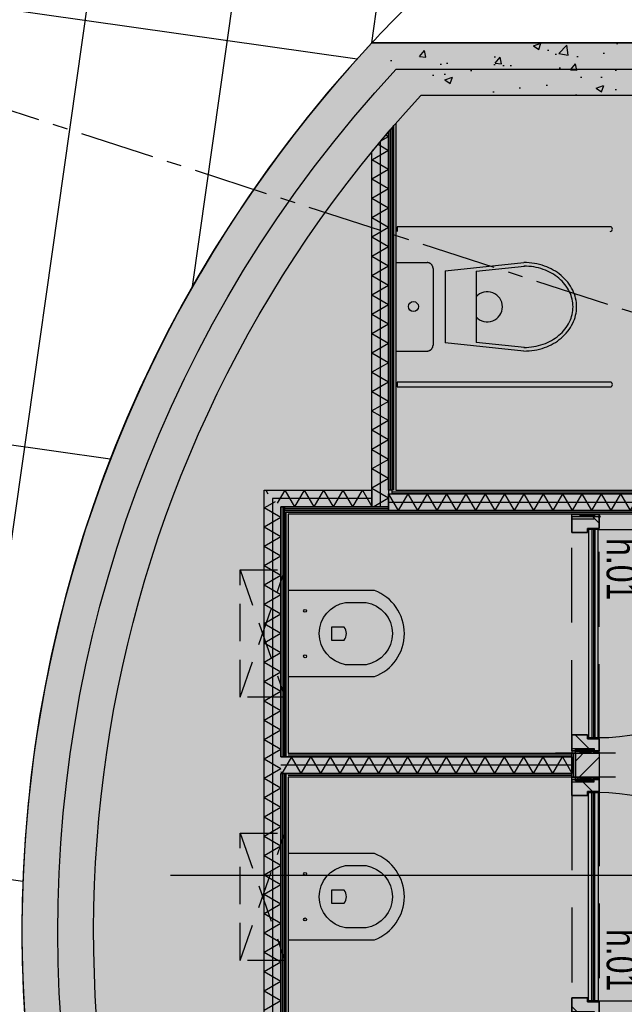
# Model space of a CAD drawing. Header units: millimetres. Extents: x -4106 to 114694, y -37499 to 54647.
# Tile 61 of 109: x 36163 to 38690, y 26592 to 30709. Entities that reach past the tile are written whole.
import ezdxf

# ---------------------------------------------------------------- set-up
doc = ezdxf.new("R2010")
doc.units = ezdxf.units.MM
doc.header["$LTSCALE"] = 50
for name, pattern in [('B0301', [25, 12.5, -6.25, 0, -6.25]), ('XREF_05-werkset$0$B0403', [37.5, 25, -12.5]), ('XREF_05-werkset$0$B0701', [9.375, 6.25, -3.125]), ('XREF_05-werkset$0$B0702', [4.6875, 3.125, -1.5625]), ('XREF_05-werkset$0$DASHED', [0.75, 0.5, -0.25]), ('XREF_STRAMIEN$0$B0201', [50, 31.25, -6.25, 6.25, -6.25])]:
    doc.linetypes.add(name, pattern=pattern)
for name, color, linetype in [('FOK_ BRANDSLANGHASPELS', 2, 'Continuous'), ('FOK_07_STRAMIEN', 13, 'B0301'), ('FOK_22_BINNENWANDEN', 2, 'Continuous'), ('FOK_28_CONSTRUCTIES', 4, 'Continuous'), ('XREF_05-werkset$0$AA21K---_ISOLATIE', 242, 'Continuous'), ('XREF_05-werkset$0$AA22E---_TPGBETON', 242, 'Continuous'), ('XREF_05-werkset$0$AA31XI4-_MULTIPLEX', 242, 'Continuous'), ('XREF_05-werkset$0$AA32XI1-_NAALDHOUT', 242, 'Continuous'), ('XREF_05-werkset$0$AB31XI--_HOUT', 7, 'Continuous'), ('XREF_05-werkset$0$AI32XI1-_NAALDHOUT', 242, 'Continuous'), ('XREF_05-werkset$0$AI74----_INRSANITAIR', 242, 'Continuous'), ('XREF_05-werkset$0$AL$8A---_ABT-HULP', 241, 'Continuous'), ('XREF_05-werkset$0$AL21K---_ISOLATIE', 1, 'Continuous'), ('XREF_05-werkset$0$AL22E---_TPGBETON', 4, 'Continuous'), ('XREF_05-werkset$0$AL22RF7-_GIPSKARTON', 1, 'Continuous'), ('XREF_05-werkset$0$AL281L4-_STREEPG-BOV', 242, 'XREF_05-werkset$0$B0403'), ('XREF_05-werkset$0$AL31XI4-_MULTIPLEX', 2, 'Continuous'), ('XREF_05-werkset$0$AL32XI1-_NAALDHOUT', 2, 'Continuous'), ('XREF_05-werkset$0$AL74----_INRSANITAIR', 1, 'Continuous'), ('XREF_05-werkset$0$AV32XI1-_NAALDHOUT', 1, 'XREF_05-werkset$0$B0701'), ('XREF_05-werkset$0$AZ21K---_ISOLATIE', 1, 'Continuous'), ('XREF_05-werkset$0$AZ22E---_TPGBETON', 4, 'Continuous'), ('XREF_05-werkset$0$AZ22RF7-_GIPSKARTON', 7, 'Continuous'), ('XREF_05-werkset$0$AZ31XI4-_MULTIPLEX', 2, 'Continuous'), ('XREF_05_PLAFOND$0$AI45----_PLAFONDAFW', 2, 'Continuous'), ('XREF_05_Sprinkler installatie$0$WL531---', 3, 'Continuous'), ('XREF_STRAMIEN$0$AL$7A---_STRAMIEN', 1, 'XREF_STRAMIEN$0$B0201')]:
    doc.layers.add(name, color=color, linetype=linetype)
doc.styles.add('XREF_05-werkset$0$02_50', font='ABTPR.SHX', dxfattribs={"width": 0.8, "height": 125})
pattern_1 = [(45, (0, 0), (-82.138, 82.138), [])]

# ---------------------------------------------------------------- blocks, each defined once
blk = doc.blocks.new('*U364')
at = {"layer": 'XREF_05-werkset$0$AA22E---_TPGBETON'}
blk.add_hatch(color=254, dxfattribs=at).paths.add_polyline_path([(-313041.5, 92939.6), (-315736.6, 92939.6), (-315941.7, 93159.6), (-313041.5, 93159.6)])
h = blk.add_hatch(dxfattribs=at)
h.set_pattern_fill('AR-CONC', color=1, scale=44, style=0)
h.set_pattern_definition([(50, (0, 0), (315.59448, -27.61094), [33, -363]), (355, (0, 0), (-61.0506, 330.96454), [26.4, -290.4]), (100.4514, (26.3, -2.3), (254.54413, 303.3534), [28.04568, -308.50253]), (46.1842, (0, 88), (469.58606, -72.82837), [49.5, -544.5]), (96.6356, (39.13, 81.93), (411.2516, 428.61186), [42.0685, -462.7537]), (351.1842, (0, 88), (411.25126, 428.6122), [39.6, -435.6]), (21, (44, 66), (262.6391, -177.15231), [33, -363]), (326, (44, 66), (107.05875, 319.06602), [26.4, -290.4]), (71.4514, (65.9, 51.24), (369.69796, 141.91342), [28.04568, -308.50253]), (37.5, (0, 0), (5.350336, 146.473296), [0, -286.88, 0, -294.8, 0, -291.5]), (7.5, (0, 0), (115.7506, 173.54115), [0, -168.08, 0, -280.28, 0, -111.1]), (327.5, (-98.12, 0), (234.88187, -9.924144), [0, -110, 0, -343.2, 0, -455.4]), (317.5, (-142.12, 0), (256.60191, 44.04619), [0, -143, 0, -227.92, 0, -323.4])])
h.paths.add_polyline_path([(-313041.5, 92939.6), (-315736.6, 92939.6), (-315941.7, 93159.6), (-313041.5, 93159.6)])
at = {"layer": 'XREF_05-werkset$0$AL22E---_TPGBETON'}
for points in [[(-315941.7, 93159.6), (-313041.5, 93159.6), (-313041.5, 92939.6)], [(-313041.5, 92939.6), (-315736.6, 92939.6)]]:
    blk.add_lwpolyline(points, dxfattribs=at)
at = {"layer": 'XREF_05-werkset$0$AZ22E---_TPGBETON'}
blk.add_lwpolyline([(-315839.1, 93049.6), (-313041.5, 93049.6)], dxfattribs=at)
blk = doc.blocks.new('*U375')
at = {"layer": 'XREF_05-werkset$0$AA22E---_TPGBETON'}
blk.add_hatch(color=254, dxfattribs=at).paths.add_polyline_path([(-89234.9, 40198, 2.298352), (-81259.6, 40198), (-81914.8, 40198), (-81914.8, 39978), (-81464.8, 39978), (-81008.3, 39407.6, -0.070028), (-80358.7, 38078), (-80291.2, 37858, -0.143691), (-80320.6, 34958), (-80393, 34738), (-80697.1, 34070.9), (-81099.2, 33430.7), (-81590.8, 32856.3), (-82161.1, 32360.1), (-82797.9, 31952.7), (-83487.5, 31643), (-84215, 31437.5), (-84964.8, 31340.7), (-85184.8, 31333.3, -0.658334), (-89029.8, 39978)])
h = blk.add_hatch(dxfattribs=at)
h.set_pattern_fill('AR-CONC', color=1, scale=44, style=0)
h.set_pattern_definition([(50, (0, 0), (315.5945, -27.61094), [33, -363]), (355, (0, 0), (-61.0506, 330.9645), [26.4, -290.4]), (100.4514, (26.3, -2.3), (254.5441, 303.3534), [28.0457, -308.5025]), (46.1842, (0, 88), (469.586, -72.8284), [49.5, -544.5]), (96.6356, (39.13, 81.93), (411.2516, 428.6119), [42.0685, -462.7537]), (351.1842, (0, 88), (411.2513, 428.6122), [39.6, -435.6]), (21, (44, 66), (262.6391, -177.1523), [33, -363]), (326, (44, 66), (107.0587, 319.066), [26.4, -290.4]), (71.4514, (65.9, 51.24), (369.698, 141.9134), [28.0457, -308.5025]), (37.5, (0, 0), (5.35034, 146.4733), [0, -286.88, 0, -294.8, 0, -291.5]), (7.5, (0, 0), (115.7506, 173.54115), [0, -168.08, 0, -280.28, 0, -111.1]), (327.5, (-98.12, 0), (234.88187, -9.92414), [0, -110, 0, -343.2, 0, -455.4]), (317.5, (-142.12, 0), (256.6019, 44.0462), [0, -143, 0, -227.92, 0, -323.4])])
h.paths.add_polyline_path([(-89234.9, 40198, 2.298352), (-81259.6, 40198), (-81914.8, 40198), (-81914.8, 39978), (-81464.8, 39978), (-81008.3, 39407.6, -0.070028), (-80358.7, 38078), (-80291.2, 37858, -0.143691), (-80320.6, 34958), (-80393, 34738), (-80697.1, 34070.9), (-81099.2, 33430.7), (-81590.8, 32856.3), (-82161.1, 32360.1), (-82797.9, 31952.7), (-83487.5, 31643), (-84215, 31437.5), (-84964.8, 31340.7), (-85184.8, 31333.3, -0.658334), (-89029.8, 39978)])
at = {"layer": 'XREF_05-werkset$0$AL22E---_TPGBETON'}
for points in [[(-89234.9, 40198, 2.298352), (-81259.6, 40198), (-81914.8, 40198), (-81914.8, 39978), (-81464.8, 39978), (-81008.3, 39407.6, -0.070028), (-80358.7, 38078)], [(-85184.8, 31333.3, -0.658334), (-89029.8, 39978)]]:
    blk.add_lwpolyline(points, format="xyb", dxfattribs=at)
at = {"layer": 'XREF_05-werkset$0$AZ22E---_TPGBETON'}
blk.add_lwpolyline([(-81362.2, 40088, -2.292092), (-89132.4, 40088)], format="xyb", dxfattribs=at)
blk = doc.blocks.new('XREF_05-werkset$0$ARC1640')
at = {"color": 0, "linetype": 'ByBlock'}
for p, q in [((-40, 6.668), (40, 6.668)), ((-40, -6.668), (40, -6.668))]:
    blk.add_line(p, q, dxfattribs=at)
blk = doc.blocks.new('*U343')
at = {"layer": 'XREF_05-werkset$0$AA31XI4-_MULTIPLEX'}
for p, q in [((457869.8, -54844.6), (457908.8, -54844.6)), ((457869.8, -54858), (457908.8, -54858)), ((458708.8, -54844.6), (458739.8, -54844.6)), ((458708.8, -54858), (458739.8, -54858))]:
    blk.add_line(p, q, dxfattribs=at)
at = {"layer": 'XREF_05-werkset$0$AL31XI4-_MULTIPLEX'}
blk.add_lwpolyline([(458739.8, -54871.3), (457869.8, -54871.3), (457869.8, -54831.3), (458739.8, -54831.3), (458739.8, -54871.3)], dxfattribs=at)
at = {"layer": 'XREF_05-werkset$0$AZ31XI4-_MULTIPLEX'}
blk.add_lwpolyline([(457869.8, -54851.3), (458739.8, -54851.3)], dxfattribs=at)
at = {"layer": 'XREF_05-werkset$0$AA31XI4-_MULTIPLEX'}
for p in [(457948.8, -54851.3), (458028.8, -54851.3), (458108.8, -54851.3), (458188.8, -54851.3), (458268.8, -54851.3), (458348.8, -54851.3), (458428.8, -54851.3), (458508.8, -54851.3), (458588.8, -54851.3), (458668.8, -54851.3)]:
    blk.add_blockref('XREF_05-werkset$0$ARC1640', p, dxfattribs=at)
blk = doc.blocks.new('XREF_05-werkset$0$V-H-39X005_B09145W02')
at = {"layer": 'XREF_05-werkset$0$AA32XI1-_NAALDHOUT'}
h = blk.add_hatch(dxfattribs=at)
h.set_pattern_fill('NAALD', color=256, scale=1056, style=0)
h.set_pattern_definition(pattern_1)
h.paths.add_polyline_path([(-5, -64), (-5, 50), (62, 50), (62, -15), (45, -15), (45, -64)])
h = blk.add_hatch(dxfattribs=at)
h.set_pattern_fill('NAALD', color=256, scale=1056, style=0)
h.set_pattern_definition(pattern_1)
h.paths.add_polyline_path([(975, -64), (975, 50), (908, 50), (908, -15), (925, -15), (925, -64)])
at = {"layer": 'XREF_05-werkset$0$AI32XI1-_NAALDHOUT'}
blk.add_lwpolyline([(50, -60), (50, -930)], dxfattribs=at)
blk.add_arc((50, -60), 870, 270, 0, dxfattribs=at)
at = {"layer": 'XREF_05-werkset$0$AL$8A---_ABT-HULP'}
for points in [[(-15, -132), (-15, 118)], [(985, -132), (985, 118)], [(-5, -64), (-15, 50)], [(-5, 50), (-15, -64)], [(975, 50), (985, -64)], [(985, 50), (975, -64)]]:
    blk.add_lwpolyline(points, dxfattribs=at)
for points in [[(-5, 50), (-15, 50), (-15, -64), (-5, -64)], [(-5, -64), (45, -64), (45, -15), (62, -15), (62, 50), (-5, 50)], [(-5, 50), (5, 50), (5, -44), (-5, -44)], [(975, -64), (925, -64), (925, -15), (908, -15), (908, 50), (975, 50)], [(975, 50), (965, 50), (965, -44), (975, -44)], [(975, 50), (985, 50), (985, -64), (975, -64)]]:
    blk.add_lwpolyline(points, close=True, dxfattribs=at)
blk.add_circle((-5, -64), 4, dxfattribs=at)
at = {"layer": 'XREF_05-werkset$0$AL32XI1-_NAALDHOUT'}
for points in [[(-5, -64), (-5, -44), (-5, -44), (-5, 50), (62, 50), (62, -15), (45, -15), (45, -64)], [(975, -64), (975, -44), (975, -44), (975, 50), (908, 50), (908, -15), (925, -15), (925, -64)]]:
    blk.add_lwpolyline(points, close=True, dxfattribs=at)
at = {"layer": 'XREF_05-werkset$0$AV32XI1-_NAALDHOUT'}
for points in [[(908, 50), (62, 50)], [(925, -64), (45, -64)]]:
    blk.add_lwpolyline(points, dxfattribs=at)
blk.add_blockref('*U343', (-457819.7891, 54811.2909))
at = {"layer": 'XREF_05-werkset$0$AB31XI--_HOUT', "color": 7, "style": 'XREF_05-werkset$0$02_50', "width": 0.8}
blk.add_attdef('MERK', (102.8361, -259.5503), '', height=125, dxfattribs=at)
blk = doc.blocks.new('XREF_05-werkset$0$V-H-39X005Y_B09145W02')
at = {"layer": 'XREF_05-werkset$0$AA32XI1-_NAALDHOUT'}
h = blk.add_hatch(dxfattribs=at)
h.set_pattern_fill('NAALD', color=256, scale=1056, style=0)
h.set_pattern_definition(pattern_1)
h.paths.add_polyline_path([(-975, -64), (-975, 50), (-908, 50), (-908, -15), (-925, -15), (-925, -64)])
h = blk.add_hatch(dxfattribs=at)
h.set_pattern_fill('NAALD', color=256, scale=1056, style=0)
h.set_pattern_definition(pattern_1)
h.paths.add_polyline_path([(5, -64), (5, 50), (-62, 50), (-62, -15), (-45, -15), (-45, -64)])
at = {"layer": 'XREF_05-werkset$0$AI32XI1-_NAALDHOUT'}
blk.add_lwpolyline([(-50, -60), (-50, -930)], dxfattribs=at)
blk.add_arc((-50, -60), 870, 180, 270, dxfattribs=at)
at = {"layer": 'XREF_05-werkset$0$AL$8A---_ABT-HULP'}
for points in [[(-985, -132), (-985, 118)], [(15, -132), (15, 118)], [(-975, 50), (-985, -64)], [(-985, 50), (-975, -64)], [(5, -64), (15, 50)], [(5, 50), (15, -64)]]:
    blk.add_lwpolyline(points, dxfattribs=at)
for points in [[(-975, 50), (-985, 50), (-985, -64), (-975, -64)], [(-975, -64), (-925, -64), (-925, -15), (-908, -15), (-908, 50), (-975, 50)], [(-975, 50), (-965, 50), (-965, -44), (-975, -44)], [(5, -64), (-45, -64), (-45, -15), (-62, -15), (-62, 50), (5, 50)], [(5, 50), (-5, 50), (-5, -44), (5, -44)], [(5, 50), (15, 50), (15, -64), (5, -64)]]:
    blk.add_lwpolyline(points, close=True, dxfattribs=at)
blk.add_circle((5, -64), 4, dxfattribs=at)
at = {"layer": 'XREF_05-werkset$0$AL32XI1-_NAALDHOUT'}
for points in [[(-975, -64), (-975, -44), (-975, -44), (-975, 50), (-908, 50), (-908, -15), (-925, -15), (-925, -64)], [(5, -64), (5, -44), (5, -44), (5, 50), (-62, 50), (-62, -15), (-45, -15), (-45, -64)]]:
    blk.add_lwpolyline(points, close=True, dxfattribs=at)
at = {"layer": 'XREF_05-werkset$0$AV32XI1-_NAALDHOUT'}
for points in [[(-908, 50), (-62, 50)], [(-925, -64), (-45, -64)]]:
    blk.add_lwpolyline(points, dxfattribs=at)
at = {"xscale": -1}
blk.add_blockref('*U343', (457819.7891, 54811.2909), dxfattribs=at)
at = {"layer": 'XREF_05-werkset$0$AB31XI--_HOUT', "color": 7, "style": 'XREF_05-werkset$0$02_50', "width": 0.8}
blk.add_attdef('MERK', (102.8361, -259.5503), '', height=125, dxfattribs=at)
blk = doc.blocks.new('XREF_05-werkset$0$V-H-74-003_B09145W02')
at = {"layer": 'XREF_05-werkset$0$AL74----_INRSANITAIR'}
for p, q in [((895, 335), (5, 335)), ((205, 150), (535, 185)), ((335, 148.7), (536.6, 170.1)), ((155, 160), (155, -160)), ((205, 150), (205, -150)), ((335, 148.7), (335, -148.7)), ((535, -185), (205, -150)), ((536.6, -170.1), (335, -148.7)), ((895, -315), (5, -315)), ((5, -335), (895, -335))]:
    blk.add_line(p, q, dxfattribs=at)
at = {"layer": 'XREF_05-werkset$0$AL74----_INRSANITAIR', "linetype": 'XREF_05-werkset$0$DASHED', "ltscale": 8}
for p, q in [((0, 185), (130, 185)), ((0, -185), (130, -185))]:
    blk.add_line(p, q, dxfattribs=at)
at = {"layer": 'XREF_05-werkset$0$AL74----_INRSANITAIR'}
for points in [[(5, 335), (5, 315)], [(0, 185), (0, -185)], [(5, -315), (5, -335)]]:
    blk.add_lwpolyline(points, dxfattribs=at)
for points in [[(535, -185, 0.08399), (620.8, -170.5, 0.091257), (690.6, -130.8, 0.103849), (738.9, -69.1, 0.114925), (755, 0, 0.114925), (738.9, 69.1, 0.103849), (690.6, 130.8, 0.091257), (620.8, 170.5, 0.08399), (535, 185, 0.08399)], [(535, -170, 0.08399), (615.9, -156.3, 0.091257), (680.9, -119.3, 0.103849), (725.4, -62.5, 0.114925), (740, 0, 0.114925), (725.4, 62.5, 0.103849), (680.9, 119.3, 0.091257), (615.9, 156.3, 0.08399), (535, 170, 0.08399)]]:
    blk.add_lwpolyline(points, format="xyb", dxfattribs=at)
blk.add_circle((73, 1), 21, dxfattribs=at)
for centre, radius, start, end in [((895, 325), 10, 270, 90), ((381.7, 0), 63, 222.1732, 137.8268), ((895, -325), 10, 270, 90)]:
    blk.add_arc(centre, radius, start, end, dxfattribs=at)
at = {"layer": 'XREF_05-werkset$0$AL74----_INRSANITAIR', "linetype": 'XREF_05-werkset$0$DASHED', "ltscale": 8}
for centre, start, end in [((130, 160), 0, 90), ((130, -160), 270, 0)]:
    blk.add_arc(centre, 25, start, end, dxfattribs=at)
blk = doc.blocks.new('*U436')
at = {"layer": 'XREF_05-werkset$0$AL22RF7-_GIPSKARTON'}
blk.add_lwpolyline([(-214164.8, 19713.1), (-214599.8, 19713.1), (-214599.8, 19728.1), (-214164.8, 19728.1), (-214164.8, 19713.1)], dxfattribs=at)
at = {"layer": 'XREF_05-werkset$0$AZ22RF7-_GIPSKARTON'}
blk.add_lwpolyline([(-214599.8, 19720.6), (-214164.8, 19720.6)], dxfattribs=at)
blk = doc.blocks.new('XREF_05-werkset$0$ARC870')
at = {"color": 0}
for q in [(-40.4, -35), (40.4, -35)]:
    blk.add_line((0, 35), q, dxfattribs=at)
blk = doc.blocks.new('*U448')
at = {"layer": 'XREF_05-werkset$0$AA21K---_ISOLATIE'}
for p, q in [((-214208.9, 21243.8), (-214164.6, 21218.2)), ((-214197.1, 21257.8), (-214164.5, 21276.6)), ((-214175.7, 21283.1), (-214164.5, 21276.6)), ((-214164.6, 21218.2), (-214231.6, 21179.5)), ((-214234.8, 19805.5), (-214164.8, 19765.1)), ((-214228.8, 19728.1), (-214164.8, 19765.1))]:
    blk.add_line(p, q, dxfattribs=at)
at = {"layer": 'XREF_05-werkset$0$AL21K---_ISOLATIE'}
blk.add_lwpolyline([(-214234.8, 19728.1), (-214234.5, 21213, -0.005273), (-214164.5, 21296), (-214164.8, 19728.1), (-214234.8, 19728.1)], format="xyb", dxfattribs=at)
at = {"layer": 'XREF_05-werkset$0$AZ21K---_ISOLATIE'}
blk.add_lwpolyline([(-214199.5, 21254.9), (-214199.8, 19728.1)], dxfattribs=at)
at = {"layer": 'XREF_05-werkset$0$AA21K---_ISOLATIE', "rotation": 269.9917846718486}
for p, xscale, yscale, zscale in [((-214199.6, 21139.1), 0.9998425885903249, 0.9998425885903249, 0.9998425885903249), ((-214199.6, 21058.2), 0.999851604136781, 0.999851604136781, 0.999851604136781), ((-214199.6, 20977.4), 0.9998606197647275, 0.9998606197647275, 0.9998606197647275), ((-214199.6, 20896.6), 0.9998696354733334, 0.9998696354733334, 0.9998696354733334), ((-214199.6, 20815.8), 0.9998786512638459, 0.9998786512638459, 0.9998786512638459), ((-214199.6, 20735), 0.999887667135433, 0.999887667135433, 0.999887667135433), ((-214199.6, 20654.1), 0.9998966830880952, 0.9998966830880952, 0.9998966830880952), ((-214199.6, 20573.3), 0.9999056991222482, 0.9999056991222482, 0.9999056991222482), ((-214199.7, 20492.5), 0.9999147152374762, 0.9999147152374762, 0.9999147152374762), ((-214199.7, 20411.7), 0.9999237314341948, 0.9999237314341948, 0.9999237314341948), ((-214199.7, 20330.9), 0.9999327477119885, 0.9999327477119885, 0.9999327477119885), ((-214199.7, 20250), 0.9999417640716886, 0.9999417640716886, 0.9999417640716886), ((-214199.7, 20169.2), 0.9999507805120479, 0.9999507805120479, 0.9999507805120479), ((-214199.7, 20088.4), 0.9999597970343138, 0.9999597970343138, 0.9999597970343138), ((-214199.7, 20007.6), 0.9999688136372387, 0.9999688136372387, 0.9999688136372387), ((-214199.7, 19926.7), 0.9999778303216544, 0.9999778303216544, 0.9999778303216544), ((-214199.7, 19845.9), 0.9999868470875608, 0.9999868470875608, 0.9999868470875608)]:
    blk.add_blockref('XREF_05-werkset$0$ARC870', p, dxfattribs=dict(at, xscale=xscale, yscale=yscale, zscale=zscale))
blk = doc.blocks.new('*U447')
at = {"layer": 'XREF_05-werkset$0$AA21K---_ISOLATIE'}
for p, q in [((-214678.3, 19798.1), (-214669.5, 19782.9)), ((-214629.4, 19742.8), (-214597.5, 19798.1)), ((-214274.2, 19798.1), (-214234.8, 19729.8))]:
    blk.add_line(p, q, dxfattribs=at)
at = {"layer": 'XREF_05-werkset$0$AL21K---_ISOLATIE'}
blk.add_lwpolyline([(-214684.8, 19798.1), (-214234.8, 19798.1), (-214234.8, 19728.1), (-214614.8, 19728.1)], dxfattribs=at)
at = {"layer": 'XREF_05-werkset$0$AZ21K---_ISOLATIE'}
blk.add_lwpolyline([(-214234.8, 19763.1), (-214649.8, 19763.1)], dxfattribs=at)
at = {"layer": 'XREF_05-werkset$0$AA21K---_ISOLATIE', "rotation": 180}
for p in [(-214557.1, 19763.1), (-214476.3, 19763.1), (-214395.4, 19763.1), (-214314.6, 19763.1)]:
    blk.add_blockref('XREF_05-werkset$0$ARC870', p, dxfattribs=at)
blk = doc.blocks.new('*U446')
at = {"layer": 'XREF_05-werkset$0$AA21K---_ISOLATIE'}
for p, q in [((-214164.8, 19781.4), (-214125.3, 19713.1)), ((-211943, 19713.1), (-211934.8, 19727.3))]:
    blk.add_line(p, q, dxfattribs=at)
at = {"layer": 'XREF_05-werkset$0$AL21K---_ISOLATIE'}
blk.add_lwpolyline([(-211934.8, 19713.1), (-214164.8, 19713.1), (-214164.8, 19783.1), (-211934.8, 19783.1), (-211934.8, 19713.1)], dxfattribs=at)
at = {"layer": 'XREF_05-werkset$0$AZ21K---_ISOLATIE'}
blk.add_lwpolyline([(-214164.8, 19748.1), (-211934.8, 19748.1)], dxfattribs=at)
at = {"layer": 'XREF_05-werkset$0$AA21K---_ISOLATIE'}
for p in [(-214084.9, 19748.1), (-214004.1, 19748.1), (-213923.3, 19748.1), (-213842.4, 19748.1), (-213761.6, 19748.1), (-213680.8, 19748.1), (-213600, 19748.1), (-213519.1, 19748.1), (-213438.3, 19748.1), (-213357.5, 19748.1), (-213276.6, 19748.1), (-213195.8, 19748.1), (-213115, 19748.1), (-213034.2, 19748.1), (-212953.3, 19748.1), (-212872.5, 19748.1), (-212791.7, 19748.1), (-212710.8, 19748.1), (-212630, 19748.1), (-212549.2, 19748.1), (-212468.4, 19748.1), (-212387.5, 19748.1), (-212306.7, 19748.1), (-212225.9, 19748.1), (-212145, 19748.1), (-212064.2, 19748.1), (-211983.4, 19748.1)]:
    blk.add_blockref('XREF_05-werkset$0$ARC870', p, dxfattribs=at)
blk = doc.blocks.new('*U444')
at = {"layer": 'XREF_05-werkset$0$AA21K---_ISOLATIE'}
blk.add_line((-214684.8, 19723.7), (-214637.6, 19750.9), dxfattribs=at)
at = {"layer": 'XREF_05-werkset$0$AL21K---_ISOLATIE'}
for points in [[(-214684.8, 15398.1), (-214684.8, 19798.1)], [(-214614.8, 19728.1), (-214614.8, 18683.1)], [(-214614.8, 18613.1), (-214614.8, 17583.1)]]:
    blk.add_lwpolyline(points, dxfattribs=at)
at = {"layer": 'XREF_05-werkset$0$AZ21K---_ISOLATIE'}
blk.add_lwpolyline([(-214649.8, 19763.1), (-214649.8, 15398.1)], dxfattribs=at)
at = {"layer": 'XREF_05-werkset$0$AA21K---_ISOLATIE', "rotation": 270}
for p in [(-214649.8, 19683.3), (-214649.8, 19602.4), (-214649.8, 19521.6), (-214649.8, 19440.8), (-214649.8, 19360), (-214649.8, 19279.1), (-214649.8, 19198.3), (-214649.8, 19117.5), (-214649.8, 19036.6), (-214649.8, 18955.8), (-214649.8, 18875), (-214649.8, 18794.2), (-214649.8, 18713.3), (-214649.8, 18632.5), (-214649.8, 18551.7), (-214649.8, 18470.8), (-214649.8, 18390), (-214649.8, 18309.2), (-214649.8, 18228.3), (-214649.8, 18147.5), (-214649.8, 18066.7), (-214649.8, 17985.9), (-214649.8, 17905), (-214649.8, 17824.2), (-214649.8, 17743.4), (-214649.8, 17662.5)]:
    blk.add_blockref('XREF_05-werkset$0$ARC870', p, dxfattribs=at)
blk = doc.blocks.new('*U440')
at = {"layer": 'XREF_05-werkset$0$AL22RF7-_GIPSKARTON'}
blk.add_lwpolyline([(-214599.8, 18613.1), (-214599.8, 17583.1), (-214614.8, 17583.1), (-214614.8, 18613.1), (-214599.8, 18613.1)], dxfattribs=at)
at = {"layer": 'XREF_05-werkset$0$AZ22RF7-_GIPSKARTON'}
blk.add_lwpolyline([(-214607.3, 17583.1), (-214607.3, 18613.1)], dxfattribs=at)
blk = doc.blocks.new('*U439')
at = {"layer": 'XREF_05-werkset$0$AA21K---_ISOLATIE'}
for p, q in [((-214569.8, 18683.1), (-214610.2, 18613.1)), ((-213438.2, 18683.1), (-213398.8, 18614.8)), ((-214614.8, 18621), (-214610.2, 18613.1))]:
    blk.add_line(p, q, dxfattribs=at)
at = {"layer": 'XREF_05-werkset$0$AL21K---_ISOLATIE'}
blk.add_lwpolyline([(-214614.8, 18683.1), (-213398.8, 18683.1), (-213398.8, 18613.1), (-214614.8, 18613.1)], dxfattribs=at)
at = {"layer": 'XREF_05-werkset$0$AZ21K---_ISOLATIE'}
blk.add_lwpolyline([(-213398.8, 18648.1), (-214614.8, 18648.1)], dxfattribs=at)
at = {"layer": 'XREF_05-werkset$0$AA21K---_ISOLATIE', "rotation": 180}
for p in [(-214529.4, 18648.1), (-214448.5, 18648.1), (-214367.7, 18648.1), (-214286.9, 18648.1), (-214206.1, 18648.1), (-214125.2, 18648.1), (-214044.4, 18648.1), (-213963.6, 18648.1), (-213882.7, 18648.1), (-213801.9, 18648.1), (-213721.1, 18648.1), (-213640.3, 18648.1), (-213559.4, 18648.1), (-213478.6, 18648.1)]:
    blk.add_blockref('XREF_05-werkset$0$ARC870', p, dxfattribs=at)
blk = doc.blocks.new('*U438')
at = {"layer": 'XREF_05-werkset$0$AL22RF7-_GIPSKARTON'}
blk.add_lwpolyline([(-214614.8, 18683.1), (-214614.8, 19728.1), (-214599.8, 19728.1), (-214599.8, 18683.1), (-214614.8, 18683.1)], dxfattribs=at)
at = {"layer": 'XREF_05-werkset$0$AZ22RF7-_GIPSKARTON'}
blk.add_lwpolyline([(-214607.3, 19728.1), (-214607.3, 18683.1)], dxfattribs=at)
blk = doc.blocks.new('*U437')
at = {"layer": 'XREF_05-werkset$0$AL22RF7-_GIPSKARTON'}
blk.add_lwpolyline([(-214149.8, 21314), (-214149.8, 19798.1), (-214164.8, 19798.1), (-214164.8, 21295.7, -0.001147), (-214149.8, 21314)], format="xyb", dxfattribs=at)
at = {"layer": 'XREF_05-werkset$0$AZ22RF7-_GIPSKARTON'}
blk.add_lwpolyline([(-214157.3, 19798.1), (-214157.3, 21304.9)], dxfattribs=at)
blk = doc.blocks.new('*U435')
at = {"layer": 'XREF_05-werkset$0$AL22RF7-_GIPSKARTON'}
for points in [[(-297184.1, 64937.6), (-295998.1, 64937.6)], [(-295998.1, 64922.6), (-297184.1, 64922.6)]]:
    blk.add_lwpolyline(points, dxfattribs=at)
at = {"layer": 'XREF_05-werkset$0$AZ22RF7-_GIPSKARTON'}
blk.add_lwpolyline([(-297184.1, 64930.1), (-295998.1, 64930.1)], dxfattribs=at)
blk = doc.blocks.new('*U434')
at = {"layer": 'XREF_05-werkset$0$AL22RF7-_GIPSKARTON'}
for points in [[(-297184.1, 64852.6), (-295998.1, 64852.6)], [(-295998.1, 64837.6), (-297184.1, 64837.6)]]:
    blk.add_lwpolyline(points, dxfattribs=at)
at = {"layer": 'XREF_05-werkset$0$AZ22RF7-_GIPSKARTON'}
blk.add_lwpolyline([(-297184.1, 64845.1), (-295998.1, 64845.1)], dxfattribs=at)
blk = doc.blocks.new('*U433')
at = {"layer": 'XREF_05-werkset$0$AL22RF7-_GIPSKARTON'}
blk.add_lwpolyline([(-295983.1, 64937.6), (-295983.1, 64837.6), (-295998.1, 64837.6), (-295998.1, 64937.6), (-295983.1, 64937.6)], dxfattribs=at)
at = {"layer": 'XREF_05-werkset$0$AZ22RF7-_GIPSKARTON'}
blk.add_lwpolyline([(-295990.6, 64837.6), (-295990.6, 64937.6)], dxfattribs=at)
blk = doc.blocks.new('*U405')
at = {"layer": 'XREF_05-werkset$0$AL22RF7-_GIPSKARTON'}
blk.add_lwpolyline([(-37942.3, 8446.9), (-35277.3, 8446.9), (-35277.3, 8431.9), (-37927.3, 8431.9)], dxfattribs=at)
at = {"layer": 'XREF_05-werkset$0$AZ22RF7-_GIPSKARTON'}
blk.add_lwpolyline([(-37934.8, 8439.4), (-35277.3, 8439.4)], dxfattribs=at)
blk = doc.blocks.new('*U404')
at = {"layer": 'XREF_05-werkset$0$AL22RF7-_GIPSKARTON'}
blk.add_lwpolyline([(-37477.3, 8531.9), (-35277.3, 8531.9), (-35277.3, 8516.9), (-37492.3, 8516.9), (-37492.3, 8531.9)], dxfattribs=at)
at = {"layer": 'XREF_05-werkset$0$AZ22RF7-_GIPSKARTON'}
blk.add_lwpolyline([(-37492.3, 8524.4), (-35277.3, 8524.4)], dxfattribs=at)
blk = doc.blocks.new('*U395')
at = {"layer": 'XREF_05-werkset$0$AL22RF7-_GIPSKARTON'}
blk.add_lwpolyline([(-37492.3, 8531.9), (-37492.3, 10047.4, -0.001113), (-37477.3, 10064.7), (-37477.3, 8531.9)], format="xyb", dxfattribs=at)
at = {"layer": 'XREF_05-werkset$0$AZ22RF7-_GIPSKARTON'}
blk.add_lwpolyline([(-37484.8, 8531.9), (-37484.8, 10056.1)], dxfattribs=at)
blk = doc.blocks.new('*U382')
at = {"layer": 'XREF_05-werkset$0$AL22RF7-_GIPSKARTON'}
for points in [[(-37927.3, 7416.9), (-37942.3, 7416.9), (-37942.3, 8446.9)], [(-37927.3, 8431.9), (-37927.3, 7431.9)]]:
    blk.add_lwpolyline(points, dxfattribs=at)
at = {"layer": 'XREF_05-werkset$0$AZ22RF7-_GIPSKARTON'}
blk.add_lwpolyline([(-37934.8, 7416.9), (-37934.8, 8439.4)], dxfattribs=at)
blk = doc.blocks.new('*U376')
at = {"layer": 'XREF_05-werkset$0$AL22RF7-_GIPSKARTON'}
for points in [[(-37927.3, 6316.9), (-37942.3, 6316.9), (-37942.3, 7346.9), (-37927.3, 7346.9)], [(-37927.3, 7331.9), (-37927.3, 6331.9)]]:
    blk.add_lwpolyline(points, dxfattribs=at)
at = {"layer": 'XREF_05-werkset$0$AZ22RF7-_GIPSKARTON'}
blk.add_lwpolyline([(-37934.8, 6316.9), (-37934.8, 7346.9)], dxfattribs=at)
blk = doc.blocks.new('XREF_05-werkset')
at = {"layer": 'XREF_05-werkset$0$AA32XI1-_NAALDHOUT'}
h = blk.add_hatch(dxfattribs=at)
h.set_pattern_fill('NAALD', color=256, scale=528, style=0)
h.set_pattern_definition([(45, (38485.744, 27527.4), (-41.069, 41.069), [])])
h.paths.add_polyline_path([(38559.7, 27647.4), (38584.7, 27647.4), (38584.7, 27537.4), (38559.7, 27537.4), (38559.7, 27527.4), (38485.7, 27527.4), (38485.7, 27657.4), (38559.7, 27657.4)])
at = {"layer": 'XREF_05-werkset$0$AI74----_INRSANITAIR', "linetype": 'XREF_05-werkset$0$B0702'}
for p, q in [((37084.7, 28408.6), (37271.5, 27876.2)), ((37084.7, 27876.2), (37271.5, 28408.6)), ((37084.7, 27308.6), (37271.5, 26776.2)), ((37084.7, 26776.2), (37271.5, 27308.6))]:
    blk.add_line(p, q, dxfattribs=at)
for points in [[(37271.5, 28408.6), (37271.5, 27876.2), (37084.7, 27876.2), (37084.7, 28408.6)], [(37271.5, 27308.6), (37271.5, 26776.2), (37084.7, 26776.2), (37084.7, 27308.6)]]:
    blk.add_lwpolyline(points, close=True, dxfattribs=at)
at = {"layer": 'XREF_05-werkset$0$AI74----_INRSANITAIR'}
for points in [[(37645.7, 28322.4), (37285.7, 28322.4), (37285.7, 27962.4), (37645.7, 27962.4, 0.694662), (37645.7, 28322.4)], [(37525.1, 28272.4), (37610.6, 28272.4, -0.847405), (37610.6, 28012.4), (37525.1, 28012.4, -0.847405)], [(37518.6, 28169.7), (37465.9, 28169.7), (37465.9, 28115.1), (37518.6, 28115.1, 0.366784), (37518.6, 28169.7)], [(37645.7, 27222.4), (37285.7, 27222.4), (37285.7, 26862.4), (37645.7, 26862.4, 0.694662), (37645.7, 27222.4)], [(37525.1, 27172.4), (37610.6, 27172.4, -0.847405), (37610.6, 26912.4), (37525.1, 26912.4, -0.847405)], [(37518.6, 27069.7), (37465.9, 27069.7), (37465.9, 27015.1), (37518.6, 27015.1, 0.366784), (37518.6, 27069.7)]]:
    blk.add_lwpolyline(points, format="xyb", close=True, dxfattribs=at)
for centre in [(37355.7, 28237.4), (37355.7, 28047.4), (37355.7, 27137.4), (37355.7, 26947.4)]:
    blk.add_circle(centre, 6.04, dxfattribs=at)
at = {"layer": 'XREF_05-werkset$0$AL281L4-_STREEPG-BOV', "ltscale": 0.5}
blk.add_arc((41622.2, 26897.5), 5449.9, 42.9722, 137.0278, dxfattribs=at)
at = {"layer": 'XREF_05-werkset$0$AL32XI1-_NAALDHOUT'}
blk.add_lwpolyline([(38559.7, 27647.4), (38584.7, 27647.4), (38584.7, 27537.4), (38559.7, 27537.4), (38559.7, 27527.4), (38485.7, 27527.4), (38485.7, 27657.4), (38559.7, 27657.4)], close=True, dxfattribs=at)
for name, p in [('*U375', (126869.5, -9585.6)), ('*U364', (353576.3, -62547.2)), ('*U395', (75212, 20210.5)), ('*U448', (251869.5, 8944.3)), ('*U437', (251869.5, 8944.3)), ('XREF_05-werkset$0$V-H-74-003_B09145W02', (37735.7, 29508.8)), ('*U447', (251869.5, 8944.3)), ('*U444', (251869.5, 8944.3)), ('*U404', (75212, 20210.5)), ('*U446', (251869.5, 8944.3)), ('*U438', (251869.5, 8944.3)), ('*U436', (251869.5, 8944.3)), ('*U405', (75212, 20210.5)), ('*U382', (75212, 20210.5)), ('*U439', (251869.5, 8944.3)), ('*U435', (334468.8, -37295.2)), ('*U433', (334468.8, -37295.2)), ('*U440', (251869.5, 8944.3)), ('*U376', (75212, 20210.5)), ('*U434', (334468.8, -37295.2))]:
    blk.add_blockref(name, p)
ref = blk.add_blockref('XREF_05-werkset$0$V-H-39X005Y_B09145W02', (38520.7, 28627.4), dxfattribs=dict(rotation=90))
ref.add_attrib('MERK', 'h.01', (38616.2, 28541.6), dxfattribs={"layer": 'XREF_05-werkset$0$AB31XI--_HOUT', "color": 7, "height": 125, "rotation": 90, "style": 'XREF_05-werkset$0$02_50', "text_generation_flag": 6, "width": 0.8})
ref = blk.add_blockref('XREF_05-werkset$0$V-H-39X005_B09145W02', (38520.7, 26557.4), dxfattribs=dict(rotation=90))
ref.add_attrib('MERK', 'h.01', (38616.2, 26907.1), dxfattribs={"layer": 'XREF_05-werkset$0$AB31XI--_HOUT', "color": 7, "height": 125, "rotation": 90, "style": 'XREF_05-werkset$0$02_50', "text_generation_flag": 6, "width": 0.8})
blk = doc.blocks.new('XREF_STRAMIEN')
at = {"layer": 'XREF_STRAMIEN$0$AL$7A---_STRAMIEN', "ltscale": 0.2}
blk.add_line((4081.1, 40729.3), (99881.1, 9638.9), dxfattribs=at)
blk = doc.blocks.new('XREF_05_PLAFOND')
at = {"layer": 'XREF_05_PLAFOND$0$AI45----_PLAFONDAFW'}
h = blk.add_hatch(dxfattribs=at)
h.set_pattern_fill('_USER,_O', color=256, scale=600, angle=90, pattern_type=0)
h.set_pattern_definition([(81.94, (95233.5, 35104.6), (-594.073, 84.126), [])])
edge = h.paths.add_edge_path(flags=16)
edge.add_arc((41622.2, 26897.4), 5449.9, 0, 360)
h.paths.add_polyline_path([(49933.5, 30177.3), (51533.5, 30177.3), (51533.5, 27777.3), (49933.5, 27777.3)], flags=16)
edge = h.paths.add_edge_path(flags=16)
edge.add_arc((86127.3, 26613.5), 3800, 0, 360)
edge = h.paths.add_edge_path(flags=16)
edge.add_arc((74998.8, -10766.8), 5449.8, 0, 360)
edge = h.paths.add_edge_path()
edge.add_line((31231.4, 21828.4), (22996.8, 22270))
edge.add_line((22996.8, 22270), (24807, 36094.7))
edge.add_line((24807, 36094.7), (95373.9, 36094.7))
edge.add_line((95373.9, 36094.7), (86392.8, -27327.7))
edge.add_line((86392.8, -27327.7), (68973.9, -21674.7))
edge.add_line((68973.9, -21674.7), (69214.5, 10715.9))
edge.add_arc((59884.7, 10785.2), 9330, 359.57452, 446.61078)
edge.add_line((60436.3, 20098.9), (31231.4, 21828.4))
h = blk.add_hatch(dxfattribs=at)
h.set_pattern_fill('_USER,_O', color=256, scale=1800, pattern_type=0)
h.set_pattern_definition([(351.94, (95233.5, 35104.6), (252.378, 1782.22), [])])
edge = h.paths.add_edge_path(flags=16)
edge.add_arc((74998.8, -10766.8), 5449.8, 0, 360)
edge = h.paths.add_edge_path(flags=16)
edge.add_arc((41622.2, 26897.4), 5449.9, 0, 360)
h.paths.add_polyline_path([(49933.5, 30177.3), (51533.5, 30177.3), (51533.5, 27777.3), (49933.5, 27777.3)], flags=16)
edge = h.paths.add_edge_path(flags=16)
edge.add_arc((86127.3, 26613.5), 3800, 0, 360)
edge = h.paths.add_edge_path()
edge.add_line((31231.4, 21828.4), (22996.8, 22270))
edge.add_line((22996.8, 22270), (24807, 36094.7))
edge.add_line((24807, 36094.7), (95373.9, 36094.7))
edge.add_line((95373.9, 36094.7), (86392.8, -27327.7))
edge.add_line((86392.8, -27327.7), (68973.9, -21674.7))
edge.add_line((68973.9, -21674.7), (69214.5, 10715.9))
edge.add_arc((59884.7, 10785.2), 9330, 359.57452, 446.61078)
edge.add_line((60436.3, 20098.9), (31231.4, 21828.4))
blk = doc.blocks.new('XREF_05_Sprinkler installatie')
at = {"layer": 'XREF_05_Sprinkler installatie$0$WL531---'}
blk.add_line((36793.4, 27132.3), (41010.8, 27132.3), dxfattribs=at)
blk = doc.blocks.new('A$C4D8164B4')
at = {"layer": 'FOK_ BRANDSLANGHASPELS', "color": 2}
blk.add_circle((20000, 20000), 20000, dxfattribs=at)

msp = doc.modelspace()

# ---------------------------------------------------------------- hatches: boundary and pattern name
at = {"layer": 'FOK_28_CONSTRUCTIES'}
h = msp.add_hatch(color=254, dxfattribs=at)
edge = h.paths.add_edge_path()
edge.add_arc((41622.6, 26897.3), 5450, 137.0272, 270)
edge.add_arc((41622.6, 26897.3), 5450, 270, 402.9728)
edge.add_line((45610.2, 30612.3), (37634.9, 30612.3))

# ---------------------------------------------------------------- linework, layer by layer
at = {"layer": 'Defpoints', "color": 254}
msp.add_lwpolyline([(37634.9, 30612.3, 0.655459), (41622.6, 21447.3, 0.655459), (45610.2, 30612.3)], format="xyb", close=True, dxfattribs=at)

# ---------------------------------------------------------------- block references
for name in ['XREF_05_PLAFOND', 'XREF_05_Sprinkler installatie']:
    msp.add_blockref(name, (0, 0))
at = {"layer": 'FOK_ BRANDSLANGHASPELS'}
msp.add_blockref('A$C4D8164B4', (17457.6, 14646.8), dxfattribs=at)
at = {"layer": 'FOK_07_STRAMIEN'}
msp.add_blockref('XREF_STRAMIEN', (0, 0), dxfattribs=at)
at = {"layer": 'FOK_22_BINNENWANDEN'}
msp.add_blockref('XREF_05-werkset', (0, 0), dxfattribs=at)

doc.saveas('drawing.dxf')
